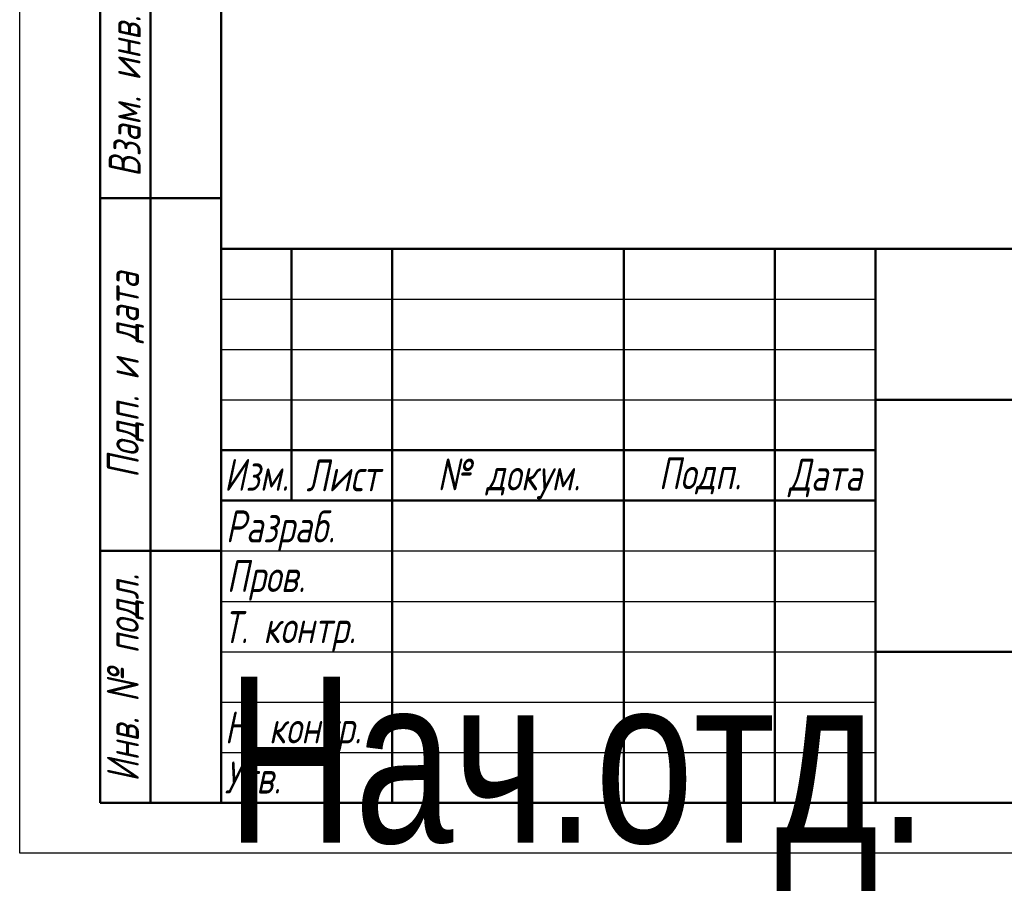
# Model space of a CAD drawing. Header units: millimetres. Extents: x -118 to 734, y -69 to 356.
# Tile 1 of 6: x 0 to 98, y -3 to 83. Entities that reach past the tile are written whole.
import ezdxf
from ezdxf.enums import TextEntityAlignment as Align

# ---------------------------------------------------------------- set-up
doc = ezdxf.new("R2018")
doc.units = ezdxf.units.MM
for name, color, linetype, lineweight in [('Заголовок (ГОСТ)', 7, 'Continuous', 50), ('Кромка (ГОСТ)', 7, 'Continuous', 50), ('Обозначение (ГОСТ)', 7, 'Continuous', 25), ('Эскизная геометрия (ГОСТ)', 7, 'Continuous', 50)]:
    doc.layers.add(name, color=color, linetype=linetype, lineweight=lineweight)
doc.styles.get("Standard").update_dxf_attribs({"font": 'GOST Common Italic.ttf'})
doc.styles.add('Альтернативный текст (ГОСТ)', font='txt', dxfattribs={"width": 0.8})

# ---------------------------------------------------------------- blocks, each defined once
blk = doc.blocks.new('ГОСТ - Доп. графы 1')
at = {"layer": 'Эскизная геометрия (ГОСТ)'}
for p, q in [((-12, 0), (-12, 145)), ((-12, 145), (0, 145)), ((-7, 145), (-7, 0)), ((-12, 110), (-7, 110)), ((-7, 110), (0, 110)), ((-12, 85), (-7, 85)), ((-7, 85), (0, 85)), ((-12, 60), (-7, 60)), ((-7, 60), (0, 60)), ((-12, 25), (-7, 25)), ((-7, 25), (0, 25)), ((0, 0), (-12, 0))]:
    blk.add_line(p, q, dxfattribs=at)
at = {"layer": 'Обозначение (ГОСТ)', "char_height": 3.17, "attachment_point": 5, "rotation": 90, "style": 'Альтернативный текст (ГОСТ)'}
for s, insert, width in [('\\fGOST Common|b0|i1;\\H3.1700;Подп. и дата', (-9.373, 127.414), 34.76787), ('\\fGOST Common|b0|i1;\\H3.1700;Инв. № дубл.', (-8.947, 97.547), 24.84382), ('\\fGOST Common|b0|i1;\\H3.1700;Взам. инв. №', (-9.575, 72.532), 24.86686), ('\\fGOST Common|b0|i1;\\H3.1700;Подп. и дата', (-9.499, 42.471), 35.14856), ('\\fGOST Common|b0|i1;\\H3.1700;Инв. № подл.', (-9.5, 12.411), 24.96181)]:
    blk.add_mtext(s, dxfattribs=dict(at, insert=insert, width=width))
at = {"layer": 'Обозначение (ГОСТ)', "lineweight": 30, "width": 0.8, "flags": 17}
for tag, p in [('Подп._и_дата_2', (-3.532, 127.511)), ('Инв._номер_дубликата', (-3.406, 97.466)), ('Взамен_инв._номера', (-3.46, 72.529)), ('Подп._и_дата_1', (-3.422, 42.352)), ('ИНВЕНТАРНЫЙ_НОМЕР', (-3.329, 12.683))]:
    blk.add_attdef(tag, text='', height=3.17, rotation=90, dxfattribs=at).set_placement(p, align=Align.MIDDLE_CENTER)
blk = doc.blocks.new('Основные надписи ГОСТ - Форма 1')
at = {"layer": 'Заголовок (ГОСТ)'}
for p, q in [((0, 55), (185, 55)), ((0, 0), (0, 55)), ((0, 0), (0, 55)), ((7, 55), (7, 30)), ((17, 55), (17, 0)), ((40, 55), (40, 0)), ((55, 55), (55, 0)), ((65, 55), (65, 0)), ((65, 40), (185, 40)), ((0, 35), (65, 35)), ((0, 30), (65, 30)), ((65, 15), (185, 15)), ((185, 0), (0, 0))]:
    blk.add_line(p, q, dxfattribs=at)
at = {"layer": 'Заголовок (ГОСТ)', "linetype": 'Continuous', "lineweight": 25}
for p, q in [((0, 50), (65, 50)), ((0, 45), (65, 45)), ((0, 40), (65, 40)), ((0, 25), (65, 25)), ((0, 20), (65, 20)), ((0, 15), (65, 15)), ((0, 10), (65, 10)), ((0, 5), (65, 5))]:
    blk.add_line(p, q, dxfattribs=at)
at = {"layer": 'Заголовок (ГОСТ)', "char_height": 3.17, "style": 'Альтернативный текст (ГОСТ)'}
for s, insert, width, attachment_point in [('\\fGOST Common|b0|i1;\\H3.1700;Изм.', (3.505, 32.556), 6.96351, 5), ('\\fGOST Common|b0|i1;\\H3.1700;Лист', (12.101, 32.502), 10.00294, 5), ('\\A0;\\fGOST Common|b0|i1;\\H3.1700;№ докум.', (28.584, 32.156), 22.90693, 5), ('\\fGOST Common|b0|i1;\\H3.1700;Подп.', (47.561, 32.45), 14.879, 5), ('\\fGOST Common|b0|i1;\\H3.1700;Дата', (60.023, 32.24), 9.96136, 5), ('\\fGOST Common|b0|i1;\\H3.1700;Разраб.', (0.468, 27.003), 16.9971, 4), ('\\fGOST Common|b0|i1;\\H3.1700;Пров.', (0.562, 22.076), 17.01916, 4), ('\\A0;\\fGOST Common|b0|i1;\\H3.1700;Т. контр.', (0.231, 17.006), 16.95541, 4), ('\\fGOST Common|b0|i1;\\H3.1700;Н. контр.', (0.365, 7.053), 16.99989, 4), ('\\fGOST Common|b0|i1;\\H3.1700;Утв.', (0.344, 2.515), 17.00831, 4)]:
    blk.add_mtext(s, dxfattribs=dict(at, insert=insert, width=width, attachment_point=attachment_point))
at = {"layer": 'Заголовок (ГОСТ)', "lineweight": 30, "flags": 104}
for tag, height, width, p in [('Изм1', 2.891, 0.7, (3.513, 52.516)), ('Лист1', 2.891, 0.7, (12.031, 52.516)), ('Докум1', 2.891, 0.7, (28.542, 52.483)), ('Изм2', 2.891, 0.7, (3.504, 47.521)), ('Лист2', 2.891, 0.7, (12.012, 47.504)), ('Докум2', 2.891, 0.7, (28.526, 47.497)), ('Изм3', 2.891, 0.7, (3.504, 42.5)), ('Лист3', 2.891, 0.7, (12.012, 42.508)), ('Докум3', 2.891, 0.7, (28.51, 42.479)), ('Изм4', 2.891, 0.7, (3.513, 37.504)), ('Лист4', 2.891, 0.7, (12.004, 37.526)), ('Докум4', 2.891, 0.7, (28.515, 37.52)), ('НАИМЕНОВАНИЕ', 5, 0.8, (100.031, 29.975)), ('Литера', 3.5, 0.8, (137.52, 27.251)), ('Литера2', 3.5, 0.8, (142.512, 27.221)), ('Литера3', 3.5, 0.8, (147.518, 27.211)), ('Масса', 3.5, 0.8, (158.469, 27.533)), ('Масштаб', 3.5, 0.8, (175.997, 27.603)), ('Тип_документа', 3.17, 0.8, (100.078, 17.558)), ('Листов', 3.17, 0.8, (177.459, 17.579)), ('Материал_Класс', 3.5, 0.9, (100, 7.5)), ('Материал_Наим.', 3.5, 0.9, (100, 7.5))]:
    blk.add_attdef(tag, text='', height=height, dxfattribs=dict(at, width=width)).set_placement(p, align=Align.MIDDLE_CENTER)
for tag, height, width, p in [('Подп1', 2.891, 0.7, (40.014, 52.512)), ('Дата1', 2, 0.7, (55.012, 52.513)), ('Подп2', 2.891, 0.7, (40.014, 47.503)), ('Дата2', 2, 0.7, (55.012, 47.491)), ('Подп3', 2.891, 0.7, (40.014, 42.515)), ('Дата3', 2, 0.7, (55.023, 42.521)), ('Подп4', 2.891, 0.7, (40.014, 37.506)), ('Дата4', 2, 0.7, (55.023, 37.509)), ('АВТОР', 3.17, 0.8, (17.411, 27.488)), ('Разработал_Подп.', 2.891, 0.7, (40.045, 27.514)), ('ДАТА_СОЗДАНИЯ', 2, 0.7, (55.009, 27.511)), ('ПРОВЕРИЛ', 3.17, 0.8, (17.408, 22.526)), ('Проверил_Подп.', 2.891, 0.7, (40.045, 22.525)), ('ДАТА_ПРОВЕРКИ', 2, 0.7, (55.022, 22.51)), ('ТЕХНОЛОГ', 3.17, 0.8, (17.334, 17.543)), ('Технолог_Подп.', 2.891, 0.7, (40.045, 17.515)), ('Технолог_Дата', 2, 0.7, (55.015, 17.503)), ('НАЧ._ОТДЕЛА', 3.17, 0.8, (17.462, 12.446)), ('Руководитель_Подп.', 2.891, 0.7, (40.005, 12.505)), ('Руководитель_Дата', 2, 0.7, (55.01, 12.509)), ('Должность_руководителя', 3.17, 0.8, (0.522, 12.514)), ('НОРМОКОНТРОЛЬ', 3.17, 0.8, (17.375, 7.481)), ('Нормоконтроль_Подп.', 2.891, 0.7, (40.045, 7.515)), ('ДАТА_НОРМОКОНТРОЛЯ', 2, 0.7, (55.024, 7.511)), ('УТВЕРДИЛ', 3.17, 0.8, (17.401, 2.507)), ('Утвердил_Подп.', 2.891, 0.7, (40.045, 2.505)), ('ДАТА_УТВЕРЖДЕНИЯ', 2, 0.7, (55.009, 2.498))]:
    blk.add_attdef(tag, text='', height=height, dxfattribs=dict(at, width=width)).set_placement(p, align=Align.MIDDLE_LEFT)
for tag, height, p in [('ОБОЗНАЧЕНИЕ', 5, (125.326, 47.559)), ('ОРГАНИЗАЦИЯ', 3.5, (160.023, 7.599))]:
    blk.add_attdef(tag, text='', height=height, dxfattribs=at).set_placement(p, align=Align.MIDDLE_CENTER)
at = {"layer": 'Заголовок (ГОСТ)', "lineweight": 30, "width": 0.9, "flags": 104}
blk.add_attdef('Материал_ГОСТ', text='', height=3.5, dxfattribs=at).set_placement((134.04, 4.057), align=Align.MIDDLE_RIGHT)
blk = doc.blocks.new('Рамки ГОСТ_ граница 297x210')
at = {"layer": 'Кромка (ГОСТ)', "lineweight": 25}
for p, q in [((0, 0), (0, 297)), ((210, 0), (0, 0))]:
    blk.add_line(p, q, dxfattribs=at)
at = {"layer": 'Кромка (ГОСТ)'}
for p, q in [((20, 292), (20, 5)), ((20, 5), (205, 5))]:
    blk.add_line(p, q, dxfattribs=at)

msp = doc.modelspace()

# ---------------------------------------------------------------- block references
for name, p in [('Рамки ГОСТ_ граница 297x210', (0, 0)), ('ГОСТ - Доп. графы 1', (20, 5))]:
    msp.add_blockref(name, p)
ref = msp.add_blockref('Основные надписи ГОСТ - Форма 1', (20, 5))
lines = msp.add_mtext('\\W0.8000;Нач.отд.', dxfattribs={"layer": 'Заголовок (ГОСТ)', "insert": (20.522, 17.514), "char_height": 16.47596, "attachment_point": 1})
ref.add_attrib('Должность_руководителя', '', (20.522, 17.514), dxfattribs={"flags": 104}).embed_mtext(lines)
lines = msp.add_mtext('\\W0.8000;', dxfattribs={"layer": 'Заголовок (ГОСТ)', "insert": (37.411, 32.488), "char_height": 22.5926, "attachment_point": 1})
ref.add_attrib('АВТОР', '', (37.411, 32.488), dxfattribs={"flags": 104}).embed_mtext(lines)
lines = msp.add_mtext('\\W0.8000;', dxfattribs={"layer": 'Заголовок (ГОСТ)', "insert": (37.408, 27.526), "char_height": 22.5517, "attachment_point": 1})
ref.add_attrib('ПРОВЕРИЛ', '', (37.408, 27.526), dxfattribs={"flags": 104}).embed_mtext(lines)
lines = msp.add_mtext('\\W0.8000;', dxfattribs={"layer": 'Заголовок (ГОСТ)', "insert": (37.334, 22.543), "char_height": 22.671, "attachment_point": 1})
ref.add_attrib('ТЕХНОЛОГ', '', (37.334, 22.543), dxfattribs={"flags": 104}).embed_mtext(lines)
lines = msp.add_mtext('\\W0.8000;', dxfattribs={"layer": 'Заголовок (ГОСТ)', "insert": (37.462, 17.446), "char_height": 22.555, "attachment_point": 1})
ref.add_attrib('НАЧ._ОТДЕЛА', '', (37.462, 17.446), dxfattribs={"flags": 104}).embed_mtext(lines)
lines = msp.add_mtext('\\W0.8000;', dxfattribs={"layer": 'Заголовок (ГОСТ)', "insert": (37.375, 12.481), "char_height": 22.669, "attachment_point": 1})
ref.add_attrib('НОРМОКОНТРОЛЬ', '', (37.375, 12.481), dxfattribs={"flags": 104}).embed_mtext(lines)
lines = msp.add_mtext('\\W0.8000;', dxfattribs={"layer": 'Заголовок (ГОСТ)', "insert": (37.401, 7.507), "char_height": 22.613, "attachment_point": 1})
ref.add_attrib('УТВЕРДИЛ', '', (37.401, 7.507), dxfattribs={"flags": 104}).embed_mtext(lines)
lines = msp.add_mtext('\\W0.7000;', dxfattribs={"layer": 'Заголовок (ГОСТ)', "insert": (75.012, 57.513), "char_height": 9.9845, "attachment_point": 1})
ref.add_attrib('Дата1', '', (75.012, 57.513), dxfattribs={"flags": 104}).embed_mtext(lines)
lines = msp.add_mtext('\\W0.7000;', dxfattribs={"layer": 'Заголовок (ГОСТ)', "insert": (75.012, 52.491), "char_height": 9.9845, "attachment_point": 1})
ref.add_attrib('Дата2', '', (75.012, 52.491), dxfattribs={"flags": 104}).embed_mtext(lines)
lines = msp.add_mtext('\\W0.7000;', dxfattribs={"layer": 'Заголовок (ГОСТ)', "insert": (75.023, 47.521), "char_height": 9.9712, "attachment_point": 1})
ref.add_attrib('Дата3', '', (75.023, 47.521), dxfattribs={"flags": 104}).embed_mtext(lines)
lines = msp.add_mtext('\\W0.7000;', dxfattribs={"layer": 'Заголовок (ГОСТ)', "insert": (75.023, 42.509), "char_height": 9.9886, "attachment_point": 1})
ref.add_attrib('Дата4', '', (75.023, 42.509), dxfattribs={"flags": 104}).embed_mtext(lines)
lines = msp.add_mtext('\\W0.7000;', dxfattribs={"layer": 'Заголовок (ГОСТ)', "insert": (75.009, 32.511), "char_height": 9.9804, "attachment_point": 1})
ref.add_attrib('ДАТА_СОЗДАНИЯ', '', (75.009, 32.511), dxfattribs={"flags": 104}).embed_mtext(lines)
lines = msp.add_mtext('\\W0.7000;', dxfattribs={"layer": 'Заголовок (ГОСТ)', "insert": (75.022, 27.51), "char_height": 9.9577, "attachment_point": 1})
ref.add_attrib('ДАТА_ПРОВЕРКИ', '', (75.022, 27.51), dxfattribs={"flags": 104}).embed_mtext(lines)
lines = msp.add_mtext('\\W0.7000;', dxfattribs={"layer": 'Заголовок (ГОСТ)', "insert": (75.015, 22.503), "char_height": 9.9863, "attachment_point": 1})
ref.add_attrib('Технолог_Дата', '', (75.015, 22.503), dxfattribs={"flags": 104}).embed_mtext(lines)
lines = msp.add_mtext('\\W0.7000;', dxfattribs={"layer": 'Заголовок (ГОСТ)', "insert": (75.01, 17.509), "char_height": 9.9902, "attachment_point": 1})
ref.add_attrib('Руководитель_Дата', '', (75.01, 17.509), dxfattribs={"flags": 104}).embed_mtext(lines)
lines = msp.add_mtext('\\W0.7000;', dxfattribs={"layer": 'Заголовок (ГОСТ)', "insert": (75.024, 12.511), "char_height": 9.9825, "attachment_point": 1})
ref.add_attrib('ДАТА_НОРМОКОНТРОЛЯ', '', (75.024, 12.511), dxfattribs={"flags": 104}).embed_mtext(lines)
lines = msp.add_mtext('\\W0.7000;', dxfattribs={"layer": 'Заголовок (ГОСТ)', "insert": (75.009, 7.498), "char_height": 9.9968, "attachment_point": 1})
ref.add_attrib('ДАТА_УТВЕРЖДЕНИЯ', '', (75.009, 7.498), dxfattribs={"flags": 104}).embed_mtext(lines)
lines = msp.add_mtext('\\W0.7000;', dxfattribs={"layer": 'Заголовок (ГОСТ)', "insert": (60.014, 57.512), "char_height": 14.92, "attachment_point": 1})
ref.add_attrib('Подп1', '', (60.014, 57.512), dxfattribs={"flags": 104}).embed_mtext(lines)
lines = msp.add_mtext('\\W0.7000;', dxfattribs={"layer": 'Заголовок (ГОСТ)', "insert": (60.014, 52.503), "char_height": 14.9856, "attachment_point": 1})
ref.add_attrib('Подп2', '', (60.014, 52.503), dxfattribs={"flags": 104}).embed_mtext(lines)
lines = msp.add_mtext('\\W0.7000;', dxfattribs={"layer": 'Заголовок (ГОСТ)', "insert": (60.014, 47.515), "char_height": 14.9856, "attachment_point": 1})
ref.add_attrib('Подп3', '', (60.014, 47.515), dxfattribs={"flags": 104}).embed_mtext(lines)
lines = msp.add_mtext('\\W0.7000;', dxfattribs={"layer": 'Заголовок (ГОСТ)', "insert": (60.014, 42.506), "char_height": 14.9659, "attachment_point": 1})
ref.add_attrib('Подп4', '', (60.014, 42.506), dxfattribs={"flags": 104}).embed_mtext(lines)
lines = msp.add_mtext('\\W0.7000;', dxfattribs={"layer": 'Заголовок (ГОСТ)', "insert": (60.045, 32.514), "char_height": 14.9596, "attachment_point": 1})
ref.add_attrib('Разработал_Подп.', '', (60.045, 32.514), dxfattribs={"flags": 104}).embed_mtext(lines)
lines = msp.add_mtext('\\W0.7000;', dxfattribs={"layer": 'Заголовок (ГОСТ)', "insert": (60.045, 27.525), "char_height": 14.9397, "attachment_point": 1})
ref.add_attrib('Проверил_Подп.', '', (60.045, 27.525), dxfattribs={"flags": 104}).embed_mtext(lines)
lines = msp.add_mtext('\\W0.7000;', dxfattribs={"layer": 'Заголовок (ГОСТ)', "insert": (60.045, 22.515), "char_height": 14.9397, "attachment_point": 1})
ref.add_attrib('Технолог_Подп.', '', (60.045, 22.515), dxfattribs={"flags": 104}).embed_mtext(lines)
lines = msp.add_mtext('\\W0.7000;', dxfattribs={"layer": 'Заголовок (ГОСТ)', "insert": (60.005, 17.505), "char_height": 14.9795, "attachment_point": 1})
ref.add_attrib('Руководитель_Подп.', '', (60.005, 17.505), dxfattribs={"flags": 104}).embed_mtext(lines)
lines = msp.add_mtext('\\W0.7000;', dxfattribs={"layer": 'Заголовок (ГОСТ)', "insert": (60.045, 12.515), "char_height": 14.9397, "attachment_point": 1})
ref.add_attrib('Нормоконтроль_Подп.', '', (60.045, 12.515), dxfattribs={"flags": 104}).embed_mtext(lines)
lines = msp.add_mtext('\\W0.7000;', dxfattribs={"layer": 'Заголовок (ГОСТ)', "insert": (60.045, 7.505), "char_height": 14.9596, "attachment_point": 1})
ref.add_attrib('Утвердил_Подп.', '', (60.045, 7.505), dxfattribs={"flags": 104}).embed_mtext(lines)
lines = msp.add_mtext('\\W0.7000;', dxfattribs={"layer": 'Заголовок (ГОСТ)', "insert": (48.542, 57.483), "char_height": 22.947, "attachment_point": 1})
ref.add_attrib('Докум1', '', (48.542, 57.483), dxfattribs={"flags": 104}).embed_mtext(lines)
lines = msp.add_mtext('\\W0.7000;', dxfattribs={"layer": 'Заголовок (ГОСТ)', "insert": (48.526, 52.497), "char_height": 22.9782, "attachment_point": 1})
ref.add_attrib('Докум2', '', (48.526, 52.497), dxfattribs={"flags": 104}).embed_mtext(lines)
lines = msp.add_mtext('\\W0.7000;', dxfattribs={"layer": 'Заголовок (ГОСТ)', "insert": (48.51, 47.479), "char_height": 22.947, "attachment_point": 1})
ref.add_attrib('Докум3', '', (48.51, 47.479), dxfattribs={"flags": 104}).embed_mtext(lines)
lines = msp.add_mtext('\\W0.7000;', dxfattribs={"layer": 'Заголовок (ГОСТ)', "insert": (48.515, 42.52), "char_height": 22.9741, "attachment_point": 1})
ref.add_attrib('Докум4', '', (48.515, 42.52), dxfattribs={"flags": 104}).embed_mtext(lines)
lines = msp.add_mtext('\\W0.7000;', dxfattribs={"layer": 'Заголовок (ГОСТ)', "insert": (32.031, 57.516), "char_height": 9.9931, "attachment_point": 1})
ref.add_attrib('Лист1', '', (32.031, 57.516), dxfattribs={"flags": 104}).embed_mtext(lines)
lines = msp.add_mtext('\\W0.7000;', dxfattribs={"layer": 'Заголовок (ГОСТ)', "insert": (32.012, 52.504), "char_height": 9.9781, "attachment_point": 1})
ref.add_attrib('Лист2', '', (32.012, 52.504), dxfattribs={"flags": 104}).embed_mtext(lines)
lines = msp.add_mtext('\\W0.7000;', dxfattribs={"layer": 'Заголовок (ГОСТ)', "insert": (32.012, 47.508), "char_height": 9.9781, "attachment_point": 1})
ref.add_attrib('Лист3', '', (32.012, 47.508), dxfattribs={"flags": 104}).embed_mtext(lines)
lines = msp.add_mtext('\\W0.7000;', dxfattribs={"layer": 'Заголовок (ГОСТ)', "insert": (32.004, 42.526), "char_height": 9.9936, "attachment_point": 1})
ref.add_attrib('Лист4', '', (32.004, 42.526), dxfattribs={"flags": 104}).embed_mtext(lines)
lines = msp.add_mtext('\\W0.7000;', dxfattribs={"layer": 'Заголовок (ГОСТ)', "insert": (23.513, 57.516), "char_height": 7.004, "attachment_point": 1})
ref.add_attrib('Изм1', '', (23.513, 57.516), dxfattribs={"flags": 104}).embed_mtext(lines)
lines = msp.add_mtext('\\W0.7000;', dxfattribs={"layer": 'Заголовок (ГОСТ)', "insert": (23.504, 52.521), "char_height": 6.9877, "attachment_point": 1})
ref.add_attrib('Изм2', '', (23.504, 52.521), dxfattribs={"flags": 104}).embed_mtext(lines)
lines = msp.add_mtext('\\W0.7000;', dxfattribs={"layer": 'Заголовок (ГОСТ)', "insert": (23.504, 47.5), "char_height": 7.0203, "attachment_point": 1})
ref.add_attrib('Изм3', '', (23.504, 47.5), dxfattribs={"flags": 104}).embed_mtext(lines)
lines = msp.add_mtext('\\W0.7000;', dxfattribs={"layer": 'Заголовок (ГОСТ)', "insert": (23.513, 42.504), "char_height": 7.004, "attachment_point": 1})
ref.add_attrib('Изм4', '', (23.513, 42.504), dxfattribs={"flags": 104}).embed_mtext(lines)

doc.saveas('drawing.dxf')
